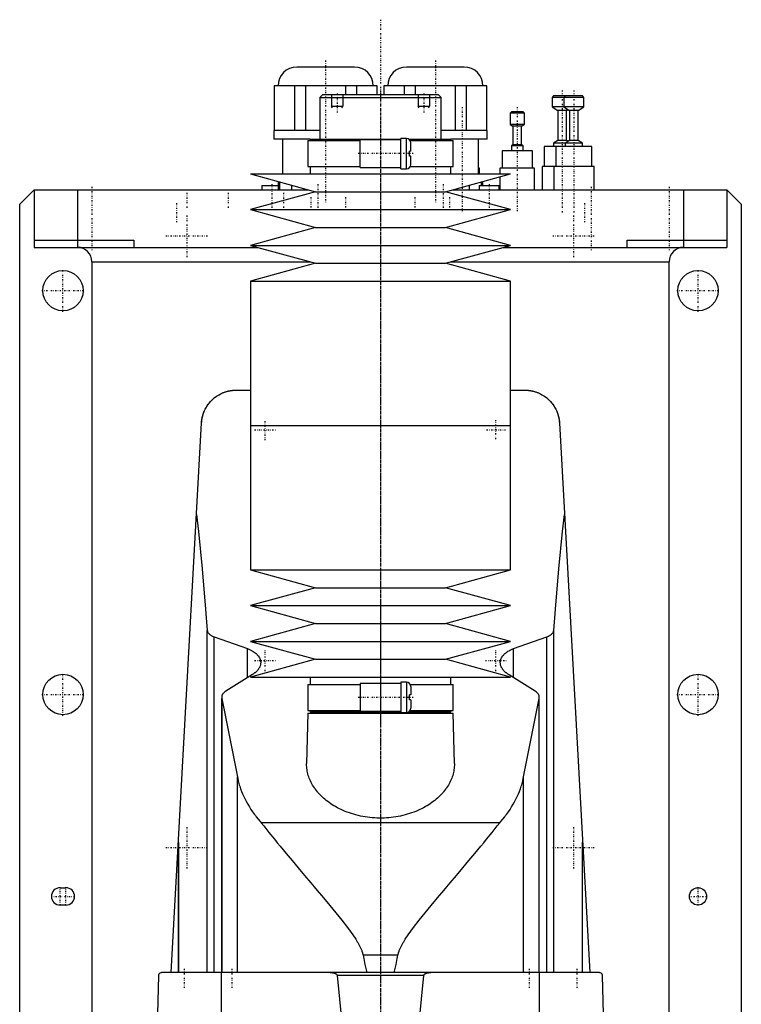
# Model space of a CAD drawing. Extents: x -125 to 125, y -123 to 447.
# Tile 2 of 2: x -125 to 125, y 106 to 447. Entities that reach past the tile are written whole.
import ezdxf

# ---------------------------------------------------------------- set-up
doc = ezdxf.new("R2010")
doc.units = 0
doc.linetypes.add('CENTER', pattern=[1.5, 0.45, -0.5, 0.05, -0.5])
for name, color, linetype in [('AM_0', 7, 'CONTINUOUS'), ('AM_10', 7, 'CONTINUOUS'), ('AM_7', 7, 'CENTER')]:
    doc.layers.add(name, color=color, linetype=linetype)

msp = doc.modelspace()

# ---------------------------------------------------------------- linework, layer by layer
at = {"layer": 'AM_0', "color": 7, "linetype": 'CONTINUOUS'}
for p, q in [((-9, 430.5), (-29, 430.5)), ((29, 430.5), (9, 430.5)), ((-36.87, 424), (-36.87, 408.5)), ((-1.12, 424), (-36.87, 424)), ((-36.73, 408.5), (-36.73, 424)), ((-29.85, 424), (-29.85, 408.5)), ((-25.87, 408.5), (-25.87, 424)), ((-12.12, 424), (-12.12, 421)), ((-8.15, 421), (-8.15, 424)), ((-1.27, 424), (-1.27, 421)), ((-1.12, 421), (-1.12, 424)), ((1.13, 424), (1.13, 421)), ((36.88, 424), (1.13, 424)), ((1.27, 421), (1.27, 424)), ((8.15, 424), (8.15, 421)), ((12.13, 421), (12.13, 424)), ((25.88, 424), (25.88, 408.5)), ((29.85, 408.5), (29.85, 424)), ((36.73, 424), (36.73, 408.5)), ((36.88, 408.5), (36.88, 424)), ((-20, 421), (-21, 420)), ((-21, 420), (-21, 405.5)), ((-21, 420), (21, 420)), ((-20, 421), (20, 421)), ((21, 420), (20, 421)), ((21, 405.5), (21, 420)), ((59.96, 420.5), (59.46, 420)), ((59.46, 420), (59.46, 416.7)), ((70.5, 420), (59.46, 420)), ((70, 420.5), (59.96, 420.5)), ((64, 420.5), (63.5, 420)), ((63.5, 420), (63.5, 416.7)), ((70.5, 420), (70, 420.5)), ((70.5, 416.7), (70.5, 420)), ((59.46, 416.7), (61.46, 415.5)), ((70.5, 416.7), (59.46, 416.7)), ((63.5, 416.7), (65.5, 415.5)), ((68.5, 415.5), (70.5, 416.7)), ((45.38, 415), (44.88, 414.5)), ((44.88, 414.5), (44.88, 410.6)), ((49.88, 414.5), (44.88, 414.5)), ((49.38, 415), (45.38, 415)), ((49.88, 414.5), (49.38, 415)), ((49.88, 410.6), (49.88, 414.5)), ((61.46, 415.5), (61.46, 405)), ((64.46, 415.5), (61.46, 415.5)), ((64.46, 415.5), (64.98, 415.81)), ((64.46, 405), (64.46, 415.5)), ((65.5, 415.5), (65.5, 405)), ((68.5, 415.5), (65.5, 415.5)), ((68.5, 405), (68.5, 415.5)), ((44.88, 410.6), (45.88, 410)), ((49.88, 410.6), (44.88, 410.6)), ((45.88, 410), (45.88, 403.5)), ((48.88, 410), (45.88, 410)), ((48.88, 410), (49.88, 410.6)), ((48.88, 403.5), (48.88, 410)), ((-37, 408.5), (-37, 405.5)), ((-21, 408.5), (-37, 408.5)), ((37, 408.5), (21, 408.5)), ((37, 405.5), (37, 408.5)), ((-24.35, 405.5), (-37, 405.5)), ((-34, 405.5), (-34, 393.5)), ((-25.15, 405), (-25.15, 396)), ((-25.15, 405), (-7, 405)), ((-24.35, 405.5), (-24.35, 405)), ((-24.35, 405.5), (7, 405.5)), ((7, 405.3), (-7, 405.3)), ((-7, 395.7), (-7, 405.3)), ((9, 405.75), (7, 405.75)), ((7, 395.25), (7, 405.75)), ((9, 395.25), (9, 405.75)), ((9.83, 405.5), (24.35, 405.5)), ((10.3, 405), (25.15, 405)), ((10.5, 401.4), (10.5, 404.25)), ((24.35, 405), (24.35, 405.5)), ((37, 405.5), (24.35, 405.5)), ((25.15, 396), (25.15, 405)), ((34, 393.5), (34, 405.5)), ((45.88, 403.5), (45.38, 403.2)), ((45.38, 403.2), (45.38, 401.5)), ((49.38, 403.2), (45.38, 403.2)), ((48.88, 403.5), (45.88, 403.5)), ((49.38, 403.2), (48.88, 403.5)), ((49.38, 401.5), (49.38, 403.2)), ((56.71, 403), (56.71, 396)), ((73.25, 403), (56.71, 403)), ((61.46, 405), (59.96, 404.1)), ((59.96, 404.1), (59.96, 403)), ((70, 404.1), (59.96, 404.1)), ((60.75, 403), (60.75, 396)), ((64.46, 405), (61.46, 405)), ((65.5, 405), (64, 404.1)), ((64, 404.1), (64, 403)), ((64.98, 404.69), (64.46, 405)), ((68.5, 405), (65.5, 405)), ((70, 404.1), (68.5, 405)), ((70, 403), (70, 404.1)), ((73.25, 396), (73.25, 403)), ((10.5, 401.4), (10, 401.4)), ((10, 399.6), (10, 401.4)), ((10.5, 399.6), (10, 399.6)), ((10.5, 396.75), (10.5, 399.6)), ((42.13, 401.5), (42.13, 395.5)), ((52.63, 401.5), (42.13, 401.5)), ((52.63, 395.5), (52.63, 401.5)), ((-25.15, 396), (-7, 396)), ((-24.35, 396), (-24.35, 393.5)), ((10.3, 396), (25.15, 396)), ((24.35, 393.5), (24.35, 396)), ((55.96, 396), (55.96, 388)), ((74, 396), (55.96, 396)), ((60, 396), (60, 388)), ((74, 388), (74, 396)), ((-45, 393.5), (-22.5, 387.3)), ((-45, 393.5), (45, 393.5)), ((-7, 395.7), (7, 395.7)), ((7, 395.25), (9, 395.25)), ((22.5, 387.3), (45, 393.5)), ((34.32, 395.5), (34, 395.5)), ((34.32, 393.5), (34.32, 395.5)), ((41.38, 395.5), (41.38, 393.5)), ((53.38, 395.5), (41.38, 395.5)), ((53.38, 388), (53.38, 395.5)), ((-41.17, 389.5), (-41.17, 388)), ((-41.17, 389.5), (-35.5, 389.5)), ((-35.5, 390.88), (-35.5, 388)), ((-34.87, 388), (-34.87, 390.71)), ((-30.84, 389.6), (-30.84, 388)), ((30.84, 388), (30.84, 389.6)), ((34.17, 389.5), (34.17, 388)), ((34.17, 389.5), (41.17, 389.5)), ((34.87, 390.71), (34.87, 389.5)), ((35.5, 389.5), (35.5, 390.88)), ((41.17, 388), (41.17, 389.5)), ((41.38, 392.5), (41.38, 388)), ((-125, 383), (-120, 388)), ((-120, 388), (-120, 368)), ((-120, 388), (-25.04, 388)), ((-105, 388), (-105, 368)), ((-22.5, 387.3), (-45, 381.1)), ((-25.25, 388.06), (-25.25, 388)), ((-22.5, 387.3), (22.5, 387.3)), ((45, 381.1), (22.5, 387.3)), ((25.04, 388), (120, 388)), ((105, 388), (105, 368)), ((120, 388), (120, 368)), ((120, 388), (125, 383)), ((-125, 53), (-125, 383)), ((125, 383), (125, 53)), ((-45, 381.1), (-22.5, 374.9)), ((-45, 381.1), (45, 381.1)), ((22.5, 374.9), (45, 381.1)), ((-22.5, 374.9), (-45, 368.7)), ((-22.5, 374.9), (22.5, 374.9)), ((45, 368.7), (22.5, 374.9)), ((-120, 370.5), (-85.5, 370.5)), ((-85.5, 370.5), (-85.5, 368)), ((-45, 368.7), (-22.5, 362.5)), ((-45, 368.7), (45, 368.7)), ((22.5, 362.5), (45, 368.7)), ((85.5, 370.5), (120, 370.5)), ((85.5, 368), (85.5, 370.5)), ((-120, 368), (-42.46, 368)), ((42.46, 368), (120, 368)), ((-100, 363), (-100, 25)), ((-100, 363), (-24.34, 363)), ((-22.5, 362.5), (-45, 356.3)), ((-22.5, 362.5), (22.5, 362.5)), ((45, 356.3), (22.5, 362.5)), ((24.34, 363), (100, 363)), ((100, 25), (100, 363)), ((-45, 356.3), (-45, 306.25)), ((-45, 356.3), (45, 356.3)), ((45, 306.25), (45, 356.3)), ((-50, 318.5), (-45, 318.5)), ((45, 318.5), (50, 318.5)), ((-72.48, 116.6), (-61.98, 307.16)), ((-45, 306.25), (-45, 256.2)), ((-45, 306.25), (45, 306.25)), ((-45, 306.25), (0, 306.25)), ((45, 256.2), (45, 306.25)), ((61.98, 307.16), (72.48, 116.6)), ((-45, 256.2), (-22.5, 250)), ((-45, 256.2), (45, 256.2)), ((22.5, 250), (45, 256.2)), ((-22.5, 250), (-45, 243.8)), ((-22.5, 250), (22.5, 250)), ((45, 243.8), (22.5, 250)), ((-45, 243.8), (-22.5, 237.6)), ((-45, 243.8), (45, 243.8)), ((22.5, 237.6), (45, 243.8)), ((-22.5, 237.6), (-45, 231.4)), ((-22.5, 237.6), (22.5, 237.6)), ((45, 231.4), (22.5, 237.6)), ((-60, 116.6), (-60, 235.17)), ((-57.68, 116.6), (-57.68, 232.98)), ((-57.68, 232.98), (-46.13, 228.89)), ((46.13, 228.89), (57.68, 232.98)), ((57.68, 116.6), (57.68, 232.98)), ((60, 116.6), (60, 235.17)), ((-46.13, 218.85), (-46.13, 228.89)), ((-45, 231.4), (-22.5, 225.2)), ((-45, 231.4), (45, 231.4)), ((22.5, 225.2), (45, 231.4)), ((46.13, 218.85), (46.13, 228.89)), ((-22.5, 225.2), (-45, 219)), ((-22.5, 225.2), (22.5, 225.2)), ((45, 219), (22.5, 225.2)), ((-44.32, 219.97), (-53.59, 214.2)), ((-45, 219), (45, 219)), ((-24.35, 219), (-24.35, 216.5)), ((24.35, 216.5), (24.35, 219)), ((53.59, 214.2), (44.32, 219.97)), ((-25.15, 216.5), (-25.15, 207.5)), ((-25.15, 216.5), (-7, 216.5)), ((7, 216.8), (-7, 216.8)), ((-7, 216.8), (-7, 207.2)), ((9, 217.25), (7, 217.25)), ((7, 217.25), (7, 206.75)), ((9, 217.25), (9, 206.75)), ((10.3, 216.5), (25.15, 216.5)), ((10.5, 215.75), (10.5, 212.9)), ((25.15, 207.5), (25.15, 216.5)), ((-55, 212.05), (-55, 116.6)), ((-54.96, 116.6), (-54.96, 211.64)), ((-54.96, 211.64), (-49.57, 184.45)), ((10, 211.1), (10, 212.9)), ((10.5, 212.9), (10, 212.9)), ((49.57, 184.45), (54.96, 211.64)), ((54.96, 116.6), (54.96, 211.64)), ((55, 116.6), (55, 212.05)), ((10.5, 211.1), (10, 211.1)), ((10.5, 211.1), (10.5, 208.25)), ((-25.17, 206.5), (-25.59, 189.04)), ((-25.17, 206.5), (25.18, 206.5)), ((-25.15, 207.5), (-7, 207.5)), ((-24.35, 207.5), (-24.35, 207)), ((-24.35, 207), (7, 207)), ((-24.17, 207), (-24.17, 206.5)), ((-7, 207.2), (7, 207.2)), ((7, 206.75), (9, 206.75)), ((9.83, 207), (24.35, 207)), ((10.3, 207.5), (25.15, 207.5)), ((24.18, 206.5), (24.18, 207)), ((24.35, 207), (24.35, 207.5)), ((25.59, 189.04), (25.18, 206.5)), ((-49.57, 116.6), (-49.57, 184.45)), ((49.57, 116.6), (49.57, 184.45)), ((41.3, 168.52), (-41.3, 168.52)), ((-70, 116.6), (-70, 161.75)), ((-70, 161.67), (-70, 116.6)), ((70, 116.6), (70, 161.75)), ((70, 116.6), (70, 161.67)), ((-111, 146), (-109, 146)), ((-109, 140), (-111, 140)), ((6.05, 122.62), (-6.05, 122.62)), ((75.83, 116.6), (-75.83, 116.6)), ((-55.06, 34.5), (-55.06, 116.6)), ((55.06, 34.5), (55.06, 116.6)), ((-79, 34.5), (-76.83, 115.63)), ((14.95, 115.63), (-14.95, 115.63)), ((76.83, 115.63), (79, 34.5))]:
    msp.add_line(p, q, dxfattribs=at)
for points in [[(-61.98, 307.16, 0), (-61.96, 307.53, 0), (-61.87, 308.27, 0), (-61.74, 309.01, 0), (-61.65, 309.37, 0), (-61.55, 309.74, 0), (-61.32, 310.47, 0), (-61.04, 311.19, 0), (-60.71, 311.91, 0), (-60.33, 312.6, 0), (-59.9, 313.28, 0), (-59.66, 313.62, 0), (-59.41, 313.95, 0), (-58.86, 314.59, 0), (-58.25, 315.21, 0), (-57.57, 315.81, 0), (-56.8, 316.39, 0), (-55.93, 316.93, 0), (-55.41, 317.21, 0), (-55.32, 317.26, 0), (-55.13, 317.35, 0), (-54.93, 317.44, 0), (-54.82, 317.49, 0), (-54.72, 317.53, 0), (-54.5, 317.63, 0), (-54.27, 317.71, 0), (-54.03, 317.8, 0), (-53.79, 317.89, 0), (-53.53, 317.97, 0), (-53.39, 318.01, 0), (-53.26, 318.05, 0), (-52.97, 318.13, 0), (-52.67, 318.2, 0), (-52.49, 318.24, 0), (-52.44, 318.25, 0), (-52.38, 318.26, 0), (-52.36, 318.27, 0), (-52.33, 318.27, 0), (-52.27, 318.28, 0), (-52.21, 318.29, 0), (-52.15, 318.31, 0), (-52.09, 318.32, 0), (-52.03, 318.33, 0), (-52, 318.33, 0), (-51.97, 318.34, 0), (-51.91, 318.35, 0), (-51.84, 318.36, 0), (-51.78, 318.37, 0), (-51.71, 318.38, 0), (-51.64, 318.39, 0), (-51.61, 318.39, 0), (-51.57, 318.4, 0), (-51.5, 318.41, 0), (-51.43, 318.41, 0), (-51.4, 318.42, 0), (-51.36, 318.42, 0), (-51.29, 318.43, 0), (-51.21, 318.44, 0), (-51.18, 318.44, 0), (-51.14, 318.45, 0), (-51.06, 318.45, 0), (-50.99, 318.46, 0), (-50.91, 318.47, 0), (-50.83, 318.47, 0), (-50.76, 318.48, 0), (-50.72, 318.48, 0), (-50.68, 318.48, 0), (-50.6, 318.48, 0), (-50.52, 318.49, 0), (-50.44, 318.49, 0), (-50.36, 318.49, 0), (-50.28, 318.5, 0), (-50.24, 318.5, 0), (-50.2, 318.5, 0), (-50.12, 318.5, 0), (-50.04, 318.5, 0), (-50, 318.5, 0)], [(50, 318.5, 0), (50.04, 318.5, 0), (50.12, 318.5, 0), (50.2, 318.5, 0), (50.24, 318.5, 0), (50.28, 318.5, 0), (50.36, 318.49, 0), (50.44, 318.49, 0), (50.52, 318.49, 0), (50.6, 318.48, 0), (50.68, 318.48, 0), (50.72, 318.48, 0), (50.76, 318.48, 0), (50.83, 318.47, 0), (50.91, 318.47, 0), (50.99, 318.46, 0), (51.06, 318.45, 0), (51.14, 318.45, 0), (51.18, 318.44, 0), (51.21, 318.44, 0), (51.29, 318.43, 0), (51.36, 318.42, 0), (51.4, 318.42, 0), (51.43, 318.41, 0), (51.5, 318.41, 0), (51.57, 318.4, 0), (51.61, 318.39, 0), (51.64, 318.39, 0), (51.71, 318.38, 0), (51.78, 318.37, 0), (51.84, 318.36, 0), (51.91, 318.35, 0), (51.97, 318.34, 0), (52, 318.33, 0), (52.03, 318.33, 0), (52.09, 318.32, 0), (52.15, 318.31, 0), (52.21, 318.29, 0), (52.27, 318.28, 0), (52.33, 318.27, 0), (52.36, 318.27, 0), (52.38, 318.26, 0), (52.44, 318.25, 0), (52.49, 318.24, 0), (52.67, 318.2, 0), (52.97, 318.13, 0), (53.26, 318.05, 0), (53.39, 318.01, 0), (53.53, 317.97, 0), (53.79, 317.89, 0), (54.03, 317.8, 0), (54.27, 317.71, 0), (54.5, 317.63, 0), (54.72, 317.53, 0), (54.82, 317.49, 0), (54.93, 317.44, 0), (55.13, 317.35, 0), (55.32, 317.26, 0), (55.41, 317.21, 0), (55.93, 316.93, 0), (56.8, 316.39, 0), (57.57, 315.81, 0), (58.25, 315.21, 0), (58.86, 314.59, 0), (59.41, 313.95, 0), (59.66, 313.62, 0), (59.9, 313.28, 0), (60.33, 312.6, 0), (60.71, 311.91, 0), (61.04, 311.19, 0), (61.32, 310.47, 0), (61.55, 309.74, 0), (61.65, 309.37, 0), (61.74, 309.01, 0), (61.87, 308.27, 0), (61.96, 307.53, 0), (61.98, 307.16, 0)], [(-60.27, 312.71, 0), (-60.18, 312.86, 0), (-59.99, 313.14, 0), (-59.8, 313.42, 0), (-59.71, 313.56, 0), (-59.61, 313.69, 0), (-59.42, 313.93, 0), (-59.24, 314.16, 0), (-59.07, 314.36, 0), (-58.91, 314.54, 0), (-58.76, 314.7, 0), (-58.69, 314.78, 0), (-58.62, 314.85, 0), (-58.49, 314.99, 0), (-58.37, 315.1, 0), (-58.26, 315.2, 0), (-58.18, 315.28, 0), (-58.11, 315.35, 0), (-58.08, 315.37, 0), (-58.05, 315.4, 0), (-58.02, 315.43, 0), (-58, 315.44, 0), (-58, 315.44, 0)], [(58, 315.44, 0), (58, 315.44, 0), (58.02, 315.43, 0), (58.05, 315.4, 0), (58.08, 315.37, 0), (58.11, 315.35, 0), (58.18, 315.28, 0), (58.26, 315.2, 0), (58.37, 315.1, 0), (58.49, 314.99, 0), (58.62, 314.85, 0), (58.69, 314.78, 0), (58.76, 314.7, 0), (58.91, 314.54, 0), (59.07, 314.36, 0), (59.24, 314.16, 0), (59.42, 313.93, 0), (59.61, 313.69, 0), (59.71, 313.56, 0), (59.8, 313.42, 0), (59.99, 313.14, 0), (60.18, 312.86, 0), (60.27, 312.71, 0)], [(-61.98, 307.16, 0), (-61.97, 307.32, 0), (-61.94, 307.65, 0), (-61.91, 307.97, 0), (-61.89, 308.13, 0), (-61.86, 308.3, 0), (-61.81, 308.62, 0), (-61.75, 308.94, 0), (-61.68, 309.26, 0), (-61.6, 309.57, 0), (-61.51, 309.89, 0), (-61.47, 310.04, 0), (-61.42, 310.2, 0), (-61.31, 310.51, 0), (-61.2, 310.81, 0), (-61.08, 311.11, 0), (-60.95, 311.41, 0), (-60.81, 311.71, 0), (-60.74, 311.86, 0), (-60.66, 312, 0), (-60.51, 312.29, 0), (-60.35, 312.57, 0), (-60.27, 312.71, 0)], [(60.27, 312.71, 0), (60.35, 312.57, 0), (60.51, 312.29, 0), (60.66, 312, 0), (60.74, 311.86, 0), (60.81, 311.71, 0), (60.95, 311.41, 0), (61.08, 311.11, 0), (61.2, 310.81, 0), (61.31, 310.51, 0), (61.42, 310.2, 0), (61.47, 310.04, 0), (61.51, 309.89, 0), (61.6, 309.57, 0), (61.68, 309.26, 0), (61.75, 308.94, 0), (61.81, 308.62, 0), (61.86, 308.3, 0), (61.89, 308.13, 0), (61.91, 307.97, 0), (61.94, 307.65, 0), (61.97, 307.32, 0), (61.98, 307.16, 0)], [(-63.73, 275.44, 0), (-63.09, 269.45, 0), (-61.84, 256.58, 0), (-60.6, 242.59, 0), (-60, 235.17, 0)], [(60, 235.17, 0), (60.6, 242.59, 0), (61.84, 256.58, 0), (63.09, 269.45, 0), (63.73, 275.44, 0)], [(-60, 235.17, 0), (-59.99, 235.1, 0), (-59.96, 234.97, 0), (-59.93, 234.83, 0), (-59.9, 234.76, 0), (-59.88, 234.69, 0), (-59.81, 234.55, 0), (-59.73, 234.41, 0), (-59.64, 234.27, 0), (-59.53, 234.14, 0), (-59.41, 234.01, 0), (-59.34, 233.94, 0), (-59.28, 233.88, 0), (-59.13, 233.75, 0), (-58.97, 233.63, 0), (-58.81, 233.52, 0), (-58.63, 233.41, 0), (-58.44, 233.31, 0), (-58.34, 233.26, 0), (-58.24, 233.21, 0), (-58.03, 233.12, 0), (-57.8, 233.03, 0), (-57.68, 232.98, 0)], [(57.68, 232.98, 0), (57.8, 233.03, 0), (58.03, 233.12, 0), (58.24, 233.21, 0), (58.34, 233.26, 0), (58.44, 233.31, 0), (58.63, 233.41, 0), (58.81, 233.52, 0), (58.97, 233.63, 0), (59.13, 233.75, 0), (59.28, 233.88, 0), (59.34, 233.94, 0), (59.41, 234.01, 0), (59.53, 234.14, 0), (59.64, 234.27, 0), (59.73, 234.41, 0), (59.81, 234.55, 0), (59.88, 234.69, 0), (59.9, 234.76, 0), (59.93, 234.83, 0), (59.96, 234.97, 0), (59.99, 235.1, 0), (60, 235.17, 0)], [(-46.13, 228.89, 0), (-45.89, 228.8, 0), (-45.41, 228.6, 0), (-44.96, 228.4, 0), (-44.75, 228.29, 0), (-44.54, 228.18, 0), (-44.16, 227.95, 0), (-43.79, 227.72, 0), (-43.44, 227.46, 0), (-43.12, 227.2, 0), (-42.83, 226.92, 0), (-42.69, 226.78, 0), (-42.56, 226.64, 0), (-42.32, 226.35, 0), (-42.11, 226.05, 0), (-41.94, 225.74, 0), (-41.79, 225.44, 0), (-41.67, 225.13, 0), (-41.63, 224.97, 0), (-41.59, 224.82, 0), (-41.53, 224.51, 0), (-41.5, 224.21, 0), (-41.5, 224.06, 0)], [(41.5, 224.06, 0), (41.5, 224.21, 0), (41.53, 224.51, 0), (41.59, 224.82, 0), (41.63, 224.97, 0), (41.67, 225.13, 0), (41.79, 225.44, 0), (41.94, 225.74, 0), (42.11, 226.05, 0), (42.32, 226.35, 0), (42.56, 226.64, 0), (42.69, 226.78, 0), (42.83, 226.92, 0), (43.12, 227.2, 0), (43.44, 227.46, 0), (43.79, 227.72, 0), (44.16, 227.96, 0), (44.55, 228.18, 0), (44.75, 228.29, 0), (44.96, 228.4, 0), (45.41, 228.6, 0), (45.89, 228.8, 0), (46.13, 228.89, 0)], [(-41.5, 224.06, 0), (-41.5, 223.94, 0), (-41.52, 223.7, 0), (-41.55, 223.47, 0), (-41.58, 223.34, 0), (-41.6, 223.22, 0), (-41.67, 222.98, 0), (-41.76, 222.74, 0), (-41.86, 222.5, 0), (-41.99, 222.25, 0), (-42.13, 222.01, 0), (-42.21, 221.9, 0), (-42.29, 221.78, 0), (-42.47, 221.54, 0), (-42.67, 221.31, 0), (-42.88, 221.09, 0), (-43.11, 220.87, 0), (-43.35, 220.66, 0), (-43.48, 220.55, 0), (-43.61, 220.45, 0), (-43.89, 220.25, 0), (-44.17, 220.06, 0), (-44.32, 219.97, 0)], [(44.32, 219.97, 0), (44.17, 220.06, 0), (43.88, 220.25, 0), (43.61, 220.45, 0), (43.48, 220.56, 0), (43.35, 220.66, 0), (43.1, 220.87, 0), (42.88, 221.09, 0), (42.66, 221.32, 0), (42.47, 221.55, 0), (42.29, 221.78, 0), (42.21, 221.9, 0), (42.13, 222.02, 0), (41.99, 222.26, 0), (41.86, 222.5, 0), (41.76, 222.74, 0), (41.67, 222.98, 0), (41.6, 223.22, 0), (41.58, 223.35, 0), (41.55, 223.47, 0), (41.52, 223.7, 0), (41.5, 223.94, 0), (41.5, 224.06, 0)], [(-53.59, 214.2, 0), (-53.66, 214.15, 0), (-53.81, 214.05, 0), (-53.95, 213.94, 0), (-54.01, 213.89, 0), (-54.08, 213.84, 0), (-54.2, 213.72, 0), (-54.31, 213.61, 0), (-54.42, 213.49, 0), (-54.52, 213.37, 0), (-54.61, 213.25, 0), (-54.65, 213.19, 0), (-54.69, 213.13, 0), (-54.76, 213, 0), (-54.82, 212.87, 0), (-54.87, 212.75, 0), (-54.92, 212.62, 0), (-54.95, 212.49, 0), (-54.96, 212.43, 0), (-54.97, 212.36, 0), (-54.99, 212.24, 0), (-55, 212.11, 0), (-55, 212.05, 0)], [(-55, 212.05, 0), (-55, 211.98, 0), (-54.99, 211.85, 0), (-54.97, 211.71, 0), (-54.96, 211.64, 0)], [(55, 212.05, 0), (55, 212.11, 0), (54.99, 212.24, 0), (54.97, 212.36, 0), (54.96, 212.43, 0), (54.95, 212.49, 0), (54.92, 212.62, 0), (54.87, 212.75, 0), (54.82, 212.87, 0), (54.76, 213, 0), (54.69, 213.13, 0), (54.65, 213.19, 0), (54.61, 213.25, 0), (54.52, 213.37, 0), (54.42, 213.49, 0), (54.31, 213.61, 0), (54.2, 213.72, 0), (54.08, 213.84, 0), (54.01, 213.89, 0), (53.95, 213.94, 0), (53.81, 214.05, 0), (53.66, 214.15, 0), (53.59, 214.2, 0)], [(54.96, 211.64, 0), (54.97, 211.71, 0), (54.99, 211.85, 0), (55, 211.98, 0), (55, 212.05, 0)], [(25.59, 189.04, 0), (25.59, 188.81, 0), (25.59, 188.35, 0), (25.56, 187.87, 0), (25.54, 187.64, 0), (25.52, 187.4, 0), (25.46, 186.92, 0), (25.38, 186.43, 0), (25.28, 185.95, 0), (25.16, 185.46, 0), (25.02, 184.97, 0), (24.95, 184.73, 0), (24.87, 184.49, 0), (24.69, 184, 0), (24.49, 183.51, 0), (24.28, 183.02, 0), (24.04, 182.54, 0), (23.78, 182.06, 0), (23.65, 181.82, 0), (23.51, 181.58, 0), (23.21, 181.1, 0), (22.9, 180.63, 0), (22.74, 180.4, 0), (22.57, 180.17, 0), (22.22, 179.71, 0), (21.85, 179.25, 0), (21.66, 179.03, 0), (21.46, 178.8, 0), (21.06, 178.36, 0), (20.63, 177.93, 0), (20.19, 177.51, 0), (19.74, 177.09, 0), (19.27, 176.68, 0), (19.03, 176.48, 0), (18.78, 176.28, 0), (18.28, 175.9, 0), (17.77, 175.52, 0), (17.24, 175.15, 0), (16.69, 174.79, 0), (16.12, 174.44, 0), (15.82, 174.26, 0), (15.52, 174.09, 0), (14.9, 173.75, 0), (14.26, 173.41, 0), (13.6, 173.09, 0), (12.93, 172.79, 0), (12.23, 172.49, 0), (11.87, 172.35, 0), (11.51, 172.21, 0), (10.78, 171.95, 0), (10.04, 171.7, 0), (9.28, 171.46, 0), (8.5, 171.25, 0), (7.72, 171.05, 0), (7.32, 170.96, 0), (6.93, 170.87, 0), (6.12, 170.71, 0), (5.31, 170.57, 0), (4.5, 170.45, 0), (3.68, 170.35, 0), (2.86, 170.27, 0), (2.45, 170.24, 0), (2.04, 170.21, 0), (1.22, 170.17, 0), (0.41, 170.15, 0), (0, 170.15, 0), (-0.41, 170.15, 0), (-1.22, 170.17, 0), (-2.04, 170.21, 0), (-2.45, 170.24, 0), (-2.86, 170.27, 0), (-3.68, 170.35, 0), (-4.5, 170.45, 0), (-5.31, 170.57, 0), (-6.12, 170.71, 0), (-6.93, 170.87, 0), (-7.32, 170.96, 0), (-7.72, 171.05, 0), (-8.5, 171.25, 0), (-9.28, 171.46, 0), (-10.04, 171.7, 0), (-10.78, 171.95, 0), (-11.51, 172.21, 0), (-11.87, 172.35, 0), (-12.23, 172.49, 0), (-12.93, 172.79, 0), (-13.6, 173.09, 0), (-14.26, 173.41, 0), (-14.9, 173.75, 0), (-15.52, 174.09, 0), (-15.82, 174.26, 0), (-16.12, 174.44, 0), (-16.69, 174.79, 0), (-17.24, 175.15, 0), (-17.77, 175.52, 0), (-18.28, 175.9, 0), (-18.78, 176.28, 0), (-19.03, 176.48, 0), (-19.27, 176.68, 0), (-19.74, 177.09, 0), (-20.19, 177.51, 0), (-20.63, 177.93, 0), (-21.06, 178.36, 0), (-21.46, 178.8, 0), (-21.66, 179.03, 0), (-21.85, 179.25, 0), (-22.22, 179.71, 0), (-22.57, 180.17, 0), (-22.74, 180.4, 0), (-22.9, 180.63, 0), (-23.21, 181.1, 0), (-23.51, 181.58, 0), (-23.65, 181.82, 0), (-23.78, 182.06, 0), (-24.04, 182.54, 0), (-24.28, 183.02, 0), (-24.49, 183.51, 0), (-24.69, 184, 0), (-24.87, 184.49, 0), (-24.95, 184.73, 0), (-25.02, 184.97, 0), (-25.16, 185.46, 0), (-25.28, 185.95, 0), (-25.38, 186.43, 0), (-25.46, 186.92, 0), (-25.52, 187.4, 0), (-25.54, 187.64, 0), (-25.56, 187.87, 0), (-25.59, 188.35, 0), (-25.59, 188.81, 0), (-25.59, 189.04, 0)], [(-49.57, 184.45, 0), (-49.48, 184, 0), (-49.28, 183.08, 0), (-49.04, 182.16, 0), (-48.91, 181.7, 0), (-48.77, 181.24, 0), (-48.47, 180.33, 0), (-48.13, 179.42, 0), (-47.76, 178.51, 0), (-47.36, 177.6, 0), (-46.93, 176.7, 0), (-46.7, 176.26, 0), (-46.46, 175.81, 0), (-45.97, 174.92, 0), (-45.44, 174.04, 0), (-44.89, 173.16, 0), (-44.3, 172.3, 0), (-43.68, 171.44, 0), (-43.36, 171.01, 0), (-43.04, 170.59, 0), (-42.36, 169.75, 0), (-41.66, 168.93, 0), (-41.3, 168.52, 0)], [(41.3, 168.52, 0), (41.66, 168.93, 0), (42.36, 169.75, 0), (43.04, 170.59, 0), (43.36, 171.01, 0), (43.68, 171.44, 0), (44.3, 172.3, 0), (44.89, 173.16, 0), (45.44, 174.04, 0), (45.97, 174.92, 0), (46.46, 175.81, 0), (46.7, 176.26, 0), (46.93, 176.7, 0), (47.36, 177.6, 0), (47.76, 178.51, 0), (48.13, 179.42, 0), (48.47, 180.33, 0), (48.77, 181.24, 0), (48.91, 181.7, 0), (49.04, 182.16, 0), (49.28, 183.08, 0), (49.48, 184, 0), (49.57, 184.45, 0)], [(-41.3, 168.52, 0), (-40.44, 167.42, 0), (-38.64, 165.15, 0), (-36.74, 162.81, 0), (-35.76, 161.61, 0), (-34.77, 160.4, 0), (-32.72, 157.92, 0), (-30.63, 155.41, 0), (-28.48, 152.85, 0), (-26.31, 150.27, 0), (-24.12, 147.67, 0), (-23.03, 146.37, 0), (-21.93, 145.07, 0), (-19.76, 142.48, 0), (-17.6, 139.89, 0), (-15.49, 137.32, 0), (-13.43, 134.76, 0), (-11.45, 132.21, 0), (-10.51, 130.94, 0), (-9.59, 129.67, 0), (-8.57, 128.15, 0), (-8.3, 127.72, 0), (-8.03, 127.27, 0), (-7.89, 127.05, 0), (-7.76, 126.83, 0), (-7.51, 126.37, 0), (-7.26, 125.91, 0), (-7.03, 125.44, 0), (-6.81, 124.96, 0), (-6.6, 124.47, 0), (-6.5, 124.22, 0), (-6.41, 123.97, 0), (-6.25, 123.44, 0), (-6.11, 122.9, 0), (-6.05, 122.62, 0)], [(6.05, 122.62, 0), (6.11, 122.9, 0), (6.25, 123.44, 0), (6.41, 123.97, 0), (6.5, 124.22, 0), (6.6, 124.47, 0), (6.81, 124.96, 0), (7.03, 125.44, 0), (7.26, 125.91, 0), (7.51, 126.37, 0), (7.76, 126.83, 0), (7.89, 127.05, 0), (8.03, 127.27, 0), (8.3, 127.72, 0), (8.57, 128.15, 0), (9.59, 129.67, 0), (10.51, 130.94, 0), (11.45, 132.21, 0), (13.43, 134.76, 0), (15.49, 137.32, 0), (17.6, 139.89, 0), (19.76, 142.48, 0), (21.93, 145.07, 0), (23.03, 146.37, 0), (24.12, 147.67, 0), (26.31, 150.27, 0), (28.48, 152.85, 0), (30.63, 155.41, 0), (32.72, 157.92, 0), (34.77, 160.4, 0), (35.76, 161.61, 0), (36.74, 162.81, 0), (38.64, 165.15, 0), (40.44, 167.42, 0), (41.3, 168.52, 0)], [(-6.05, 122.62, 0), (-5.83, 121.51, 0), (-5.4, 119.43, 0), (-4.97, 117.5, 0), (-4.76, 116.6, 0)], [(4.76, 116.6, 0), (4.97, 117.5, 0), (5.4, 119.43, 0), (5.83, 121.51, 0), (6.05, 122.62, 0)], [(-76.83, 115.63, 0), (-76.83, 115.63, 0), (-76.83, 115.63, 0), (-76.83, 115.63, 0), (-76.83, 115.63, 0), (-76.83, 115.63, 0), (-76.83, 115.63, 0), (-76.83, 115.63, 0), (-76.83, 115.63, 0), (-76.83, 115.64, 0), (-76.83, 115.64, 0), (-76.83, 115.64, 0), (-76.83, 115.65, 0), (-76.83, 115.65, 0), (-76.83, 115.65, 0), (-76.83, 115.66, 0), (-76.83, 115.66, 0), (-76.83, 115.66, 0), (-76.83, 115.66, 0), (-76.83, 115.66, 0), (-76.83, 115.67, 0), (-76.83, 115.67, 0), (-76.83, 115.67, 0), (-76.83, 115.68, 0), (-76.83, 115.68, 0), (-76.83, 115.68, 0), (-76.83, 115.68, 0), (-76.83, 115.68, 0), (-76.83, 115.69, 0), (-76.83, 115.69, 0), (-76.82, 115.71, 0), (-76.82, 115.72, 0), (-76.82, 115.73, 0), (-76.82, 115.74, 0), (-76.82, 115.75, 0), (-76.82, 115.75, 0), (-76.82, 115.76, 0), (-76.82, 115.76, 0), (-76.82, 115.77, 0), (-76.81, 115.8, 0), (-76.81, 115.82, 0), (-76.8, 115.83, 0), (-76.79, 115.87, 0), (-76.78, 115.9, 0), (-76.75, 115.98, 0), (-76.7, 116.09, 0), (-76.68, 116.13, 0), (-76.65, 116.17, 0), (-76.6, 116.24, 0), (-76.55, 116.3, 0), (-76.35, 116.45, 0), (-76, 116.59, 0), (-75.83, 116.6, 0)], [(-14.95, 115.63, 0), (-14.95, 115.63, 0), (-14.95, 115.63, 0), (-14.95, 115.64, 0), (-14.95, 115.64, 0), (-14.95, 115.64, 0), (-14.95, 115.65, 0), (-14.95, 115.65, 0), (-14.95, 115.66, 0), (-14.95, 115.67, 0), (-14.95, 115.67, 0), (-14.95, 115.67, 0), (-14.96, 115.68, 0), (-14.96, 115.68, 0), (-14.96, 115.69, 0), (-14.96, 115.69, 0), (-14.96, 115.7, 0), (-14.96, 115.7, 0), (-14.96, 115.71, 0), (-14.97, 115.71, 0), (-14.97, 115.71, 0), (-14.97, 115.72, 0), (-14.97, 115.72, 0), (-14.97, 115.72, 0), (-14.97, 115.73, 0), (-14.98, 115.73, 0), (-14.98, 115.74, 0), (-14.98, 115.74, 0), (-14.98, 115.74, 0), (-14.98, 115.75, 0), (-14.99, 115.75, 0), (-14.99, 115.76, 0), (-14.99, 115.76, 0), (-14.99, 115.77, 0), (-15, 115.77, 0), (-15, 115.77, 0), (-15, 115.78, 0), (-15.01, 115.79, 0), (-15.03, 115.82, 0), (-15.05, 115.84, 0), (-15.07, 115.87, 0), (-15.09, 115.88, 0), (-15.1, 115.89, 0), (-15.12, 115.91, 0), (-15.15, 115.93, 0), (-15.17, 115.95, 0), (-15.2, 115.97, 0), (-15.23, 115.99, 0), (-15.24, 116, 0), (-15.26, 116.01, 0), (-15.28, 116.03, 0), (-15.31, 116.04, 0), (-15.33, 116.05, 0), (-15.34, 116.06, 0), (-15.37, 116.08, 0), (-15.4, 116.09, 0), (-15.41, 116.1, 0), (-15.43, 116.11, 0), (-15.46, 116.12, 0), (-15.49, 116.13, 0), (-15.59, 116.18, 0), (-15.76, 116.24, 0), (-15.94, 116.3, 0), (-16.13, 116.36, 0), (-16.32, 116.4, 0), (-16.41, 116.42, 0), (-16.51, 116.44, 0), (-16.71, 116.48, 0), (-16.9, 116.51, 0), (-17.1, 116.54, 0), (-17.29, 116.56, 0), (-17.49, 116.57, 0), (-17.58, 116.58, 0), (-17.68, 116.59, 0), (-17.87, 116.6, 0), (-18.05, 116.6, 0), (-18.15, 116.6, 0)], [(18.15, 116.6, 0), (18.05, 116.6, 0), (17.87, 116.6, 0), (17.68, 116.59, 0), (17.58, 116.58, 0), (17.49, 116.57, 0), (17.29, 116.56, 0), (17.1, 116.54, 0), (16.9, 116.51, 0), (16.71, 116.48, 0), (16.51, 116.44, 0), (16.41, 116.42, 0), (16.32, 116.4, 0), (16.13, 116.36, 0), (15.94, 116.3, 0), (15.76, 116.24, 0), (15.59, 116.18, 0), (15.49, 116.13, 0), (15.46, 116.12, 0), (15.43, 116.11, 0), (15.41, 116.1, 0), (15.4, 116.09, 0), (15.37, 116.08, 0), (15.34, 116.06, 0), (15.33, 116.05, 0), (15.31, 116.04, 0), (15.28, 116.03, 0), (15.26, 116.01, 0), (15.24, 116, 0), (15.23, 115.99, 0), (15.2, 115.97, 0), (15.17, 115.95, 0), (15.15, 115.93, 0), (15.12, 115.91, 0), (15.1, 115.89, 0), (15.09, 115.88, 0), (15.07, 115.87, 0), (15.05, 115.84, 0), (15.03, 115.82, 0), (15.01, 115.79, 0), (15, 115.78, 0), (15, 115.77, 0), (15, 115.77, 0), (14.99, 115.77, 0), (14.99, 115.76, 0), (14.99, 115.76, 0), (14.99, 115.75, 0), (14.98, 115.75, 0), (14.98, 115.74, 0), (14.98, 115.74, 0), (14.98, 115.74, 0), (14.98, 115.73, 0), (14.97, 115.73, 0), (14.97, 115.72, 0), (14.97, 115.72, 0), (14.97, 115.72, 0), (14.97, 115.71, 0), (14.97, 115.71, 0), (14.96, 115.71, 0), (14.96, 115.7, 0), (14.96, 115.7, 0), (14.96, 115.69, 0), (14.96, 115.69, 0), (14.96, 115.68, 0), (14.96, 115.68, 0), (14.95, 115.67, 0), (14.95, 115.67, 0), (14.95, 115.67, 0), (14.95, 115.66, 0), (14.95, 115.65, 0), (14.95, 115.65, 0), (14.95, 115.64, 0), (14.95, 115.64, 0), (14.95, 115.64, 0), (14.95, 115.63, 0), (14.95, 115.63, 0), (14.95, 115.63, 0)], [(75.83, 116.6, 0), (76, 116.59, 0), (76.35, 116.45, 0), (76.55, 116.3, 0), (76.6, 116.24, 0), (76.65, 116.17, 0), (76.68, 116.13, 0), (76.7, 116.09, 0), (76.75, 115.98, 0), (76.78, 115.9, 0), (76.79, 115.87, 0), (76.8, 115.83, 0), (76.81, 115.82, 0), (76.81, 115.8, 0), (76.82, 115.77, 0), (76.82, 115.76, 0), (76.82, 115.76, 0), (76.82, 115.75, 0), (76.82, 115.75, 0), (76.82, 115.74, 0), (76.82, 115.73, 0), (76.82, 115.72, 0), (76.82, 115.71, 0), (76.83, 115.69, 0), (76.83, 115.69, 0), (76.83, 115.68, 0), (76.83, 115.68, 0), (76.83, 115.68, 0), (76.83, 115.68, 0), (76.83, 115.68, 0), (76.83, 115.67, 0), (76.83, 115.67, 0), (76.83, 115.67, 0), (76.83, 115.66, 0), (76.83, 115.66, 0), (76.83, 115.66, 0), (76.83, 115.66, 0), (76.83, 115.66, 0), (76.83, 115.65, 0), (76.83, 115.65, 0), (76.83, 115.65, 0), (76.83, 115.64, 0), (76.83, 115.64, 0), (76.83, 115.64, 0), (76.83, 115.63, 0), (76.83, 115.63, 0), (76.83, 115.63, 0), (76.83, 115.63, 0), (76.83, 115.63, 0), (76.83, 115.63, 0), (76.83, 115.63, 0), (76.83, 115.63, 0), (76.83, 115.63, 0)], [(-12.5, 90.94, 0), (-14.95, 115.63, 0)], [(14.95, 115.63, 0), (12.5, 90.94, 0)]]:
    msp.add_polyline3d(points, dxfattribs=at)
for centre, radius in [((-110, 353), 7), ((110, 353), 7), ((-110, 213), 7), ((110, 213), 7), ((110, 143), 3)]:
    msp.add_circle(centre, radius, dxfattribs=at)
for centre, radius, start, end in [((-29, 424), 6.5, 90, 180), ((-9, 424), 6.5, 0, 90), ((9, 424), 6.5, 90, 180), ((29, 424), 6.5, 0, 90), ((9, 404.25), 1.5, 0, 90), ((9, 396.75), 1.5, 270, 0), ((-105, 363), 5, 0, 90), ((105, 363), 5, 90, 180), ((9, 215.75), 1.5, 0, 90), ((9, 208.25), 1.5, 270, 0), ((-111, 143), 3, 90, 270), ((-109, 143), 3, 270, 90)]:
    msp.add_arc(centre, radius, start, end, dxfattribs=at)
at = {"layer": 'AM_10', "color": 7, "linetype": 'CONTINUOUS'}
for p, q in [((-17, 421), (-17, 417)), ((-13, 421), (-13, 417)), ((13, 421), (13, 417)), ((17, 421), (17, 417)), ((-16.62, 416.34), (-17, 417)), ((-17, 417), (-13, 417)), ((-13.38, 416.34), (-13, 417)), ((13.38, 416.34), (13, 417)), ((13, 417), (17, 417)), ((16.62, 416.34), (17, 417))]:
    msp.add_line(p, q, dxfattribs=at)
at = {"layer": 'AM_7', "color": 4, "linetype": 'CENTER'}
for p, q in [((0, 446.93), (0, -123.42)), ((-19, 432.75), (-19, 383.25)), ((19, 432.75), (19, 383.25)), ((-15, 421.3), (-15, 414.7)), ((0, 422.43), (0, -18.4)), ((15, 421.3), (15, 414.7)), ((62.96, 422.43), (62.96, 380.07)), ((67, 422.43), (67, 380.07)), ((28.32, 416.65), (28.32, 380.35)), ((47.38, 416.65), (47.38, 380.35)), ((0, 410.46), (0, 301.29)), ((11.37, 400.5), (-7.88, 400.5)), ((-37.67, 389.88), (-37.67, 381.62)), ((-21.75, 389.88), (-21.75, 381.62)), ((21.75, 389.88), (21.75, 381.62)), ((37.67, 389.88), (37.67, 381.62)), ((-100, 389), (-100, 367)), ((-67, 381.75), (-67, 387.25)), ((-52.64, 381.75), (-52.64, 387.25)), ((-33.49, 381.75), (-33.49, 387.25)), ((73, 389), (73, 367)), ((100, 389), (100, 367)), ((-70.71, 383.3), (-70.71, 376.7)), ((-24, 381.82), (-24, 385.68)), ((-12, 381.82), (-12, 385.68)), ((12, 381.82), (12, 385.68)), ((24, 381.82), (24, 385.68)), ((70.71, 383.3), (70.71, 376.7)), ((-67, 364.65), (-67, 379.35)), ((67, 364.65), (67, 379.35)), ((-74.35, 372), (-59.65, 372)), ((59.65, 372), (74.35, 372)), ((-110, 345.65), (-110, 360.35)), ((110, 345.65), (110, 360.35)), ((-117.35, 353), (-102.65, 353)), ((102.65, 353), (117.35, 353)), ((0, 311.21), (0, 202.04)), ((-40, 301.13), (-40, 308.48)), ((0, 309.2), (0, 271.8)), ((40, 301.55), (40, 308.05)), ((-43.68, 304.8), (-36.33, 304.8)), ((36.75, 304.8), (43.25, 304.8)), ((0, 247.5), (0, -82.5)), ((-40, 221.12), (-40, 228.47)), ((40, 221.12), (40, 228.47)), ((-43.68, 224.8), (-36.33, 224.8)), ((36.33, 224.8), (43.68, 224.8)), ((-110, 205.65), (-110, 220.35)), ((110, 205.65), (110, 220.35)), ((-117.35, 213), (-102.65, 213)), ((11.37, 212), (-7.88, 212)), ((102.65, 213), (117.35, 213)), ((-67, 152.65), (-67, 167.35)), ((67, 152.65), (67, 167.35)), ((-74.35, 160), (-59.65, 160)), ((59.65, 160), (74.35, 160)), ((-111, 139.85), (-111, 146.15)), ((-109, 139.85), (-109, 146.15)), ((110, 139.85), (110, 146.15)), ((-114.15, 143), (-105.85, 143)), ((106.85, 143), (113.15, 143)), ((-68, 117.9), (-68, 111.3)), ((-51.5, 117.9), (-51.5, 111.3)), ((51.5, 117.9), (51.5, 111.3)), ((68, 117.9), (68, 111.3))]:
    msp.add_line(p, q, dxfattribs=at)

doc.saveas('drawing.dxf')
